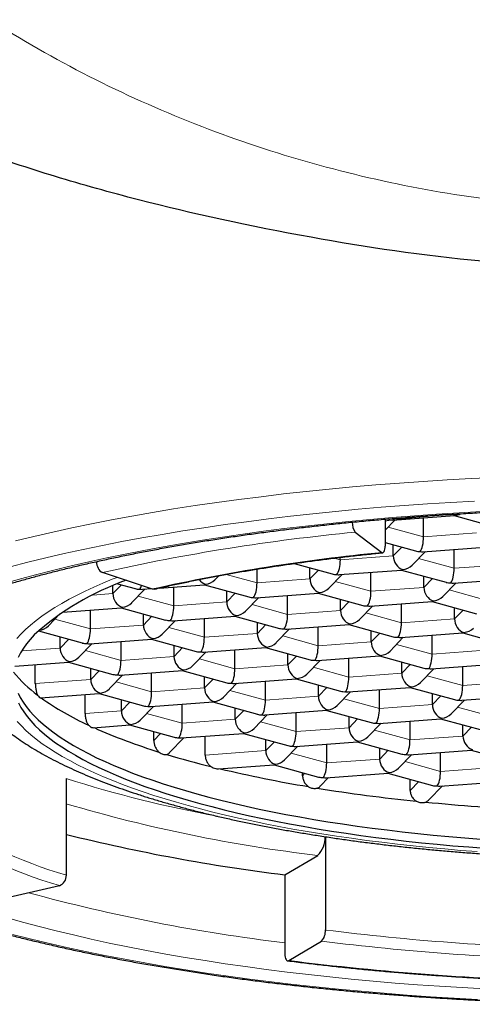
# Model space of a CAD drawing. Header units: millimetres. Extents: x 8 to 961, y 12 to 932.
# Tile 37 of 177: x 416.78 to 421.74, y 835.5 to 846.26. Entities that reach past the tile are written whole.
import ezdxf

# ---------------------------------------------------------------- set-up
doc = ezdxf.new("R2010")
doc.units = ezdxf.units.MM

msp = doc.modelspace()

# ---------------------------------------------------------------- linework, layer by layer
at = {"color": 7, "linetype": 'Continuous', "lineweight": 30}
for p, q in [((420.864, 840.788), (421.541, 840.838)), ((421.539, 840.838), (422.026, 840.704)), ((420.783, 840.799), (420.783, 840.506)), ((420.783, 840.68), (420.889, 840.79)), ((421.204, 840.606), (421.204, 840.813)), ((420.457, 840.656), (420.748, 840.436)), ((420.783, 840.544), (421.115, 840.452)), ((420.873, 840.397), (420.873, 840.519)), ((421.079, 840.296), (421.224, 840.446)), ((421.196, 840.444), (421.876, 840.495)), ((421.539, 840.262), (421.539, 840.47)), ((417.627, 840.336), (417.627, 840.333)), ((419.787, 840.315), (420.203, 840.201)), ((420.293, 840.354), (420.293, 840.381)), ((418.238, 840.036), (417.691, 840.215)), ((419.382, 840.103), (419.382, 840.253)), ((419.961, 840.146), (419.961, 840.267)), ((420.167, 840.045), (420.312, 840.195)), ((420.285, 840.193), (420.964, 840.243)), ((420.628, 840.011), (420.628, 840.218)), ((420.963, 840.243), (421.45, 840.109)), ((417.856, 840.093), (418.046, 840.041)), ((418.312, 840.046), (418.807, 840.083)), ((418.805, 840.083), (419.292, 839.949)), ((418.921, 840.137), (418.964, 840.181)), ((421.208, 840.054), (421.208, 840.175)), ((421.413, 839.953), (421.559, 840.103)), ((421.531, 840.101), (422.211, 840.151)), ((417.804, 839.986), (417.804, 840.07)), ((418.009, 839.885), (418.155, 840.035)), ((418.127, 840.033), (418.226, 840.04)), ((418.47, 839.851), (418.47, 840.058)), ((419.05, 839.894), (419.05, 840.016)), ((419.373, 839.941), (420.053, 839.991)), ((420.051, 839.991), (420.538, 839.857)), ((419.256, 839.793), (419.401, 839.943)), ((419.716, 839.759), (419.716, 839.966)), ((420.296, 839.802), (420.296, 839.924)), ((420.62, 839.849), (421.299, 839.9)), ((420.963, 839.667), (420.963, 839.875)), ((421.297, 839.899), (421.785, 839.765)), ((417.098, 839.633), (417.223, 839.763)), ((417.256, 839.784), (417.895, 839.831)), ((417.559, 839.599), (417.559, 839.807)), ((417.893, 839.831), (418.38, 839.697)), ((418.138, 839.642), (418.138, 839.764)), ((420.502, 839.701), (420.647, 839.851)), ((421.542, 839.71), (421.542, 839.832)), ((418.344, 839.542), (418.489, 839.691)), ((418.462, 839.689), (419.141, 839.74)), ((418.805, 839.508), (418.805, 839.715)), ((419.14, 839.74), (419.627, 839.606)), ((419.385, 839.551), (419.385, 839.672)), ((419.708, 839.598), (420.388, 839.648)), ((420.386, 839.648), (420.873, 839.514)), ((416.989, 839.578), (417.469, 839.446)), ((419.59, 839.45), (419.736, 839.6)), ((420.051, 839.416), (420.051, 839.623)), ((420.631, 839.459), (420.631, 839.58)), ((420.954, 839.506), (421.634, 839.556)), ((421.632, 839.556), (422.119, 839.422)), ((417.227, 839.391), (417.227, 839.512)), ((417.433, 839.29), (417.578, 839.44)), ((417.55, 839.438), (418.23, 839.488)), ((417.893, 839.256), (417.893, 839.463)), ((418.228, 839.488), (418.715, 839.354)), ((420.837, 839.358), (420.982, 839.508)), ((421.297, 839.324), (421.297, 839.531)), ((418.473, 839.299), (418.473, 839.421)), ((418.679, 839.198), (418.824, 839.348)), ((418.797, 839.346), (419.476, 839.396)), ((419.14, 839.164), (419.14, 839.371)), ((419.475, 839.396), (419.962, 839.262)), ((419.72, 839.207), (419.72, 839.329)), ((416.732, 839.193), (417.318, 839.236)), ((417.317, 839.236), (417.804, 839.102)), ((419.925, 839.106), (420.071, 839.256)), ((420.043, 839.254), (420.723, 839.305)), ((420.386, 839.072), (420.386, 839.28)), ((420.721, 839.304), (421.208, 839.17)), ((420.966, 839.115), (420.966, 839.237)), ((416.955, 839.002), (416.955, 839.21)), ((417.562, 839.047), (417.562, 839.169)), ((417.885, 839.094), (418.565, 839.145)), ((418.228, 838.913), (418.228, 839.12)), ((418.563, 839.145), (419.05, 839.011)), ((421.172, 839.015), (421.317, 839.164)), ((421.289, 839.162), (421.969, 839.213)), ((421.632, 838.981), (421.632, 839.188)), ((417.768, 838.947), (417.913, 839.096)), ((418.808, 838.956), (418.808, 839.077)), ((419.014, 838.855), (419.159, 839.005)), ((419.131, 839.003), (419.811, 839.053)), ((419.474, 838.821), (419.474, 839.028)), ((419.809, 839.053), (420.296, 838.919)), ((417.013, 838.846), (417.653, 838.893)), ((417.652, 838.893), (418.139, 838.759)), ((420.054, 838.864), (420.054, 838.985)), ((420.26, 838.763), (420.405, 838.913)), ((420.378, 838.911), (421.057, 838.961)), ((420.721, 838.729), (420.721, 838.936)), ((421.056, 838.961), (421.543, 838.827)), ((421.301, 838.772), (421.301, 838.894)), ((417.5, 838.675), (417.5, 838.882)), ((417.897, 838.704), (417.897, 838.826)), ((418.22, 838.751), (418.9, 838.801)), ((418.898, 838.801), (419.385, 838.667)), ((421.506, 838.671), (421.652, 838.821)), ((421.624, 838.819), (422.304, 838.869)), ((418.102, 838.603), (418.248, 838.753)), ((418.563, 838.569), (418.563, 838.776)), ((419.143, 838.612), (419.143, 838.734)), ((419.466, 838.659), (420.146, 838.71)), ((419.809, 838.477), (419.809, 838.685)), ((420.144, 838.709), (420.631, 838.575)), ((419.349, 838.511), (419.494, 838.661)), ((420.389, 838.52), (420.389, 838.642)), ((420.595, 838.42), (420.74, 838.569)), ((420.713, 838.567), (421.392, 838.618)), ((421.056, 838.386), (421.056, 838.593)), ((421.39, 838.618), (421.877, 838.484)), ((417.587, 838.52), (417.988, 838.55)), ((417.986, 838.55), (418.473, 838.416)), ((418.251, 838.381), (418.251, 838.477)), ((421.635, 838.429), (421.635, 838.55)), ((418.425, 838.247), (418.582, 838.41)), ((418.555, 838.408), (419.234, 838.458)), ((418.814, 838.22), (418.814, 838.427)), ((419.233, 838.458), (419.72, 838.324)), ((419.478, 838.269), (419.478, 838.39)), ((419.801, 838.316), (420.481, 838.366)), ((420.479, 838.366), (420.966, 838.232)), ((419.683, 838.168), (419.829, 838.318)), ((420.144, 838.134), (420.144, 838.341)), ((420.724, 838.177), (420.724, 838.299)), ((421.047, 838.224), (421.727, 838.274)), ((421.39, 838.042), (421.39, 838.249)), ((421.725, 838.274), (422.212, 838.14)), ((420.93, 838.076), (421.075, 838.226)), ((418.958, 838.069), (419.569, 838.115)), ((419.568, 838.114), (420.055, 837.98)), ((417.294, 837.965), (417.294, 836.907)), ((419.88, 837.995), (419.88, 838.028)), ((420.074, 837.882), (420.164, 837.974)), ((420.136, 837.972), (420.816, 838.023)), ((420.814, 838.023), (421.301, 837.889)), ((421.058, 837.832), (421.058, 837.956)), ((421.382, 837.881), (422.062, 837.931)), ((421.263, 837.731), (421.41, 837.883)), ((420.129, 837.328), (420.129, 836.308)), ((419.686, 836.911), (420.045, 837.124)), ((419.686, 836.911), (419.686, 836.046)), ((417.218, 836.793), (416.567, 836.643)), ((419.728, 835.975), (420.087, 836.187))]:
    msp.add_line(p, q, dxfattribs=at)
at = {"color": 8, "linetype": 'Continuous', "lineweight": 0}
for p, q in [((420.815, 840.713), (421.204, 840.606)), ((421.204, 840.606), (421.784, 840.649)), ((420.873, 840.397), (420.966, 840.493)), ((420.224, 840.373), (420.293, 840.354)), ((420.293, 840.354), (420.873, 840.397)), ((421.15, 840.37), (421.539, 840.262)), ((421.539, 840.262), (422.119, 840.305)), ((419.044, 840.195), (419.382, 840.103)), ((419.961, 840.146), (420.054, 840.242)), ((417.804, 839.986), (417.897, 840.082)), ((419.382, 840.103), (419.961, 840.146)), ((420.238, 840.118), (420.628, 840.011)), ((421.208, 840.054), (421.301, 840.15)), ((417.584, 839.969), (417.804, 839.986)), ((419.05, 839.894), (419.143, 839.99)), ((420.628, 840.011), (421.208, 840.054)), ((421.484, 840.026), (421.874, 839.919)), ((418.08, 839.958), (418.47, 839.851)), ((418.47, 839.851), (419.05, 839.894)), ((419.327, 839.866), (419.716, 839.759)), ((420.296, 839.802), (420.389, 839.898)), ((419.716, 839.759), (420.296, 839.802)), ((420.573, 839.775), (420.963, 839.667)), ((421.542, 839.71), (421.636, 839.806)), ((417.169, 839.707), (417.559, 839.599)), ((418.138, 839.642), (418.231, 839.738)), ((419.385, 839.551), (419.478, 839.647)), ((420.963, 839.667), (421.542, 839.71)), ((417.559, 839.599), (418.138, 839.642)), ((418.415, 839.615), (418.805, 839.508)), ((418.805, 839.508), (419.385, 839.551)), ((420.631, 839.459), (420.724, 839.555)), ((417.227, 839.391), (417.32, 839.487)), ((419.662, 839.523), (420.051, 839.416)), ((420.051, 839.416), (420.631, 839.459)), ((420.908, 839.431), (421.297, 839.324)), ((416.806, 839.36), (417.227, 839.391)), ((417.504, 839.363), (417.893, 839.256)), ((418.473, 839.299), (418.566, 839.395)), ((421.297, 839.324), (421.877, 839.367)), ((417.893, 839.256), (418.473, 839.299)), ((418.75, 839.271), (419.14, 839.164)), ((419.72, 839.207), (419.813, 839.303)), ((417.562, 839.047), (417.655, 839.143)), ((419.14, 839.164), (419.72, 839.207)), ((419.996, 839.18), (420.386, 839.072)), ((420.386, 839.072), (420.966, 839.115)), ((420.966, 839.115), (421.059, 839.211)), ((416.955, 839.002), (417.562, 839.047)), ((417.839, 839.02), (418.228, 838.913)), ((418.808, 838.956), (418.901, 839.052)), ((421.243, 839.088), (421.632, 838.981)), ((421.632, 838.981), (422.212, 839.024)), ((418.228, 838.913), (418.808, 838.956)), ((419.085, 838.928), (419.474, 838.821)), ((420.054, 838.864), (420.147, 838.96)), ((417.897, 838.704), (417.99, 838.8)), ((419.474, 838.821), (420.054, 838.864)), ((420.331, 838.836), (420.721, 838.729)), ((421.301, 838.772), (421.394, 838.868)), ((417.5, 838.675), (417.897, 838.704)), ((418.173, 838.676), (418.563, 838.569)), ((419.143, 838.612), (419.236, 838.708)), ((420.721, 838.729), (421.301, 838.772)), ((421.577, 838.745), (421.967, 838.637)), ((418.563, 838.569), (419.143, 838.612)), ((419.42, 838.585), (419.809, 838.477)), ((420.389, 838.52), (420.482, 838.616)), ((419.809, 838.477), (420.389, 838.52)), ((420.666, 838.493), (421.056, 838.386)), ((421.635, 838.429), (421.729, 838.525)), ((418.251, 838.381), (418.324, 838.457)), ((419.478, 838.269), (419.571, 838.365)), ((421.056, 838.386), (421.635, 838.429)), ((418.814, 838.22), (419.478, 838.269)), ((420.724, 838.177), (420.817, 838.273)), ((419.755, 838.241), (420.144, 838.134)), ((420.144, 838.134), (420.724, 838.177)), ((421.001, 838.15), (421.39, 838.042)), ((421.39, 838.042), (421.97, 838.085)), ((419.88, 837.995), (419.906, 838.021)), ((421.058, 837.832), (421.152, 837.93))]:
    msp.add_line(p, q, dxfattribs=at)
at = {"color": 8, "linetype": 'Continuous', "lineweight": 0, "flags": 128}
for points in [[(421.989, 841.256), (421.724, 841.243), (421.461, 841.229), (421.2, 841.212), (420.94, 841.194), (420.682, 841.174), (420.425, 841.152), (420.171, 841.128), (419.92, 841.102), (419.671, 841.075), (419.425, 841.045), (419.181, 841.014), (418.941, 840.981), (418.703, 840.947), (418.469, 840.911), (418.239, 840.873), (418.012, 840.833), (417.79, 840.792), (417.571, 840.749), (417.356, 840.705), (417.146, 840.659), (416.94, 840.611), (416.738, 840.563)], [(421.761, 840.997), (421.503, 840.983), (421.247, 840.966), (420.992, 840.949), (420.739, 840.929), (420.488, 840.907), (420.239, 840.884), (419.992, 840.858), (419.748, 840.831), (419.506, 840.803), (419.267, 840.772), (419.032, 840.74), (418.799, 840.706), (418.57, 840.671), (418.344, 840.633), (418.122, 840.595), (417.903, 840.554), (417.689, 840.512), (417.478, 840.469), (417.272, 840.424), (417.07, 840.377), (416.872, 840.329), (416.679, 840.28)], [(421.839, 840.882), (421.592, 840.868), (421.347, 840.853), (421.103, 840.835), (420.86, 840.816), (420.62, 840.796), (420.381, 840.773), (420.145, 840.749), (419.911, 840.723), (419.68, 840.696), (419.451, 840.667), (419.225, 840.636), (419.003, 840.603), (418.783, 840.569), (418.567, 840.534), (418.354, 840.496), (418.144, 840.458), (417.939, 840.418), (417.737, 840.376), (417.54, 840.333), (417.346, 840.288), (417.157, 840.242), (416.972, 840.195), (416.792, 840.147), (416.617, 840.097)], [(417.85, 840.163), (417.797, 840.142), (417.695, 840.1), (417.596, 840.057), (417.502, 840.013), (417.412, 839.969), (417.326, 839.924), (417.245, 839.878), (417.168, 839.832), (417.095, 839.785), (417.027, 839.738), (416.963, 839.69), (416.904, 839.642), (416.849, 839.594), (416.799, 839.545), (416.754, 839.495)], [(416.756, 838.588), (416.802, 838.539), (416.852, 838.49), (416.907, 838.441), (416.966, 838.393), (417.03, 838.345), (417.099, 838.298), (417.172, 838.251), (417.249, 838.205), (417.331, 838.16), (417.417, 838.115), (417.507, 838.07), (417.602, 838.026), (417.7, 837.983), (417.803, 837.941), (417.91, 837.9), (418.02, 837.859), (418.135, 837.819), (418.253, 837.78), (418.375, 837.742), (418.5, 837.704), (418.629, 837.668), (418.761, 837.632), (418.897, 837.598), (419.036, 837.564), (419.178, 837.532), (419.323, 837.5), (419.471, 837.47), (419.621, 837.441), (419.775, 837.412), (419.931, 837.385), (420.09, 837.359), (420.251, 837.335), (420.414, 837.311), (420.58, 837.288), (420.748, 837.267), (420.917, 837.247), (421.089, 837.228), (421.262, 837.211), (421.437, 837.194), (421.613, 837.179), (421.791, 837.166)], [(416.64, 836.444), (416.816, 836.395), (416.997, 836.346), (417.183, 836.299), (417.372, 836.254), (417.566, 836.209), (417.764, 836.166), (417.967, 836.125), (418.173, 836.085), (418.382, 836.046), (418.596, 836.009), (418.813, 835.974), (419.033, 835.94), (419.256, 835.908), (419.482, 835.877), (419.711, 835.848), (419.943, 835.821), (420.177, 835.796), (420.413, 835.772), (420.652, 835.749), (420.893, 835.729), (421.136, 835.71), (421.38, 835.693), (421.626, 835.678), (421.873, 835.665)], [(416.705, 836.261), (416.899, 836.212), (417.097, 836.164), (417.299, 836.118), (417.506, 836.073), (417.717, 836.03), (417.933, 835.988), (418.152, 835.948), (418.374, 835.91), (418.601, 835.873), (418.83, 835.837), (419.064, 835.804), (419.3, 835.772), (419.539, 835.741), (419.781, 835.713), (420.025, 835.686), (420.272, 835.661), (420.522, 835.638), (420.773, 835.617), (421.026, 835.597), (421.281, 835.579), (421.538, 835.563), (421.796, 835.549)]]:
    msp.add_lwpolyline(points, dxfattribs=at)
at = {"color": 7, "linetype": 'Continuous', "lineweight": 30, "flags": 128}
for points in [[(420.748, 840.436), (420.755, 840.433), (420.761, 840.434), (420.767, 840.438), (420.773, 840.446), (420.777, 840.457), (420.78, 840.472), (420.782, 840.488), (420.783, 840.506)], [(418.261, 840.035), (418.251, 840.034), (418.238, 840.036)], [(416.944, 839.534), (416.899, 839.485), (416.86, 839.437), (416.824, 839.388), (416.794, 839.338), (416.768, 839.289)], [(416.766, 838.899), (416.791, 838.849), (416.821, 838.8), (416.856, 838.751), (416.895, 838.702), (416.939, 838.654), (416.987, 838.605), (417.041, 838.558), (417.098, 838.51), (417.161, 838.463), (417.227, 838.417), (417.298, 838.371), (417.374, 838.325), (417.454, 838.28), (417.538, 838.236), (417.626, 838.192), (417.718, 838.149), (417.815, 838.107), (417.915, 838.065), (418.02, 838.024), (418.128, 837.984), (418.24, 837.945), (418.355, 837.907), (418.475, 837.869), (418.598, 837.832), (418.724, 837.796), (418.854, 837.761), (418.987, 837.727), (419.123, 837.694), (419.263, 837.662), (419.405, 837.631), (419.55, 837.601), (419.698, 837.572), (419.849, 837.545), (420.002, 837.518), (420.158, 837.492), (420.316, 837.468), (420.477, 837.445), (420.64, 837.423), (420.804, 837.402), (420.971, 837.382), (421.14, 837.363), (421.31, 837.346), (421.482, 837.33), (421.655, 837.315), (421.829, 837.302)], [(416.771, 838.79), (416.798, 838.741), (416.829, 838.692), (416.865, 838.643), (416.905, 838.594), (416.951, 838.545), (417, 838.497), (417.055, 838.45), (417.114, 838.402), (417.177, 838.355), (417.245, 838.309), (417.317, 838.263), (417.393, 838.218), (417.474, 838.173), (417.559, 838.129), (417.649, 838.085), (417.742, 838.043), (417.839, 838), (417.941, 837.959), (418.046, 837.918), (418.155, 837.878), (418.268, 837.839), (418.385, 837.801), (418.505, 837.763), (418.629, 837.727), (418.756, 837.691), (418.887, 837.657), (419.021, 837.623), (419.158, 837.59), (419.298, 837.558), (419.441, 837.528), (419.587, 837.498), (419.736, 837.469), (419.887, 837.442), (420.041, 837.415), (420.198, 837.39), (420.356, 837.366), (420.517, 837.343), (420.681, 837.321), (420.846, 837.3), (421.013, 837.281), (421.182, 837.263), (421.353, 837.246), (421.525, 837.23), (421.698, 837.216), (421.873, 837.202)], [(419.686, 836.046), (419.687, 836.028), (419.689, 836.011), (419.693, 835.997), (419.699, 835.985), (419.705, 835.977), (419.712, 835.973), (419.72, 835.972), (419.728, 835.975)]]:
    msp.add_lwpolyline(points, dxfattribs=at)
at = {"color": 7, "linetype": 'Continuous', "lineweight": 30}
for centre, radius, start, end in [((423.302, 820.393), 20.54, 95.1526, 97.0444), ((420.599, 840.76), 0.176, 178.0001, 216.2882), ((417.75, 840.324), 0.124, 176.0622, 241.4539), ((418.927, 837.337), 2.96, 109.2877, 132.0767), ((417.839, 840.031), 1.44, 218.8372, 233.3597), ((418.849, 841.434), 3.17, 234.7298, 245.5557), ((420.216, 844.43), 6.464, 246.1018, 252.8337), ((421.315, 847.901), 10.105, 253.1921, 256.0341), ((422.273, 851.908), 14.224, 256.6028, 260.5754), ((423.093, 856.853), 19.238, 260.8665, 264.1279), ((423.5, 860.798), 23.203, 264.3742, 267.2034), ((422.138, 856.851), 20.09, 256.049, 262.9905), ((419.845, 837.324), 0.283, 314.9553, 1.0277), ((417.179, 836.902), 0.116, 289.7245, 2.4442), ((419.973, 836.295), 0.157, 316.6468, 4.9397)]:
    msp.add_arc(centre, radius, start, end, dxfattribs=at)
at = {"color": 8, "linetype": 'Continuous', "lineweight": 0}
for centre, radius, start, end in [((422.551, 818.625), 22.131, 95.4297, 102.6858), ((421.633, 822.998), 17.791, 101.3022, 103.0139), ((422.668, 820.321), 20.207, 95.4515, 102.664), ((421.35, 850.685), 13.351, 252.3153, 259.6383), ((421.981, 853.545), 16.535, 253.5346, 263.2758), ((418.721, 841.747), 5.046, 235.4587, 253.5779), ((418.662, 841.692), 5.107, 235.4587, 253.5779), ((422.014, 855.552), 19.523, 254.7552, 263.1515), ((423.491, 863.069), 26.971, 262.8392, 268.7383), ((423.49, 863.272), 27.298, 262.8392, 268.7383), ((423.484, 865.907), 30.167, 262.8481, 268.7294)]:
    msp.add_arc(centre, radius, start, end, dxfattribs=at)
at = {"color": 7, "linetype": 'Continuous', "lineweight": 30}
for centre, major_axis, ratio, start_param, end_param in [((421.552, 840.964), (-0.055, 0.117), 0.740619, 2.369256, 2.578303), ((421.552, 840.964), (0.012, 0.126), 0.278796, 3.189774, 3.478403), ((421.552, 840.964), (0.136, 0.037), 0.844948, 4.48591, 4.883687), ((421.167, 840.567), (0.012, 0.126), 0.278796, 3.478403, 5.0492), ((421.167, 840.567), (0.136, 0.037), 0.844948, 4.100918, 4.48591), ((421.167, 840.567), (-0.055, 0.117), 0.740619, 2.578303, 2.866933), ((420.256, 840.316), (0.012, 0.126), 0.278796, 3.478403, 5.0492), ((420.975, 840.369), (-0.055, 0.117), 0.740619, 1.007507, 2.578303), ((420.975, 840.369), (0.136, 0.037), 0.844948, 4.48591, 5.32386), ((420.256, 840.316), (0.136, 0.037), 0.844948, 4.100918, 4.48591), ((420.256, 840.316), (-0.055, 0.117), 0.740619, 2.578303, 2.866933), ((420.975, 840.369), (0.012, 0.126), 0.278796, 3.189774, 3.478403), ((421.502, 840.224), (0.012, 0.126), 0.278796, 3.478403, 5.0492), ((418.817, 840.209), (-0.055, 0.117), 0.740619, 1.840566, 2.578303), ((418.817, 840.209), (0.012, 0.126), 0.278796, 3.189774, 3.478403), ((418.817, 840.209), (0.136, 0.037), 0.844948, 4.48591, 5.32386), ((419.344, 840.064), (0.012, 0.126), 0.278796, 3.478403, 5.0492), ((420.064, 840.117), (-0.055, 0.117), 0.740619, 1.007507, 2.578303), ((421.502, 840.224), (0.136, 0.037), 0.844948, 4.100918, 4.48591), ((421.502, 840.224), (-0.055, 0.117), 0.740619, 2.578303, 2.866933), ((417.906, 839.958), (-0.055, 0.117), 0.740619, 1.007507, 2.578303), ((418.098, 840.156), (0.136, 0.037), 0.844948, 4.100918, 4.48591), ((418.098, 840.156), (0.012, 0.126), 0.278796, 3.478403, 4.046912), ((418.098, 840.156), (-0.055, 0.117), 0.740619, 2.578303, 2.866933), ((420.064, 840.117), (0.012, 0.126), 0.278796, 3.189774, 3.478403), ((420.064, 840.117), (0.136, 0.037), 0.844948, 4.48591, 5.32386), ((420.591, 839.972), (0.012, 0.126), 0.278796, 3.478403, 5.0492), ((421.31, 840.026), (-0.055, 0.117), 0.740619, 1.007507, 2.578303), ((417.906, 839.958), (0.136, 0.037), 0.844948, 4.48591, 5.32386), ((419.152, 839.866), (-0.055, 0.117), 0.740619, 1.007507, 2.578303), ((419.344, 840.064), (0.136, 0.037), 0.844948, 4.100918, 4.48591), ((419.344, 840.064), (-0.055, 0.117), 0.740619, 2.578303, 2.866933), ((421.31, 840.026), (0.012, 0.126), 0.278796, 3.189774, 3.478403), ((421.31, 840.026), (0.136, 0.037), 0.844948, 4.48591, 5.32386), ((417.906, 839.958), (0.012, 0.126), 0.278796, 3.189774, 3.478403), ((418.433, 839.813), (0.012, 0.126), 0.278796, 3.478403, 5.0492), ((419.152, 839.866), (0.136, 0.037), 0.844948, 4.48591, 5.32386), ((419.679, 839.721), (0.012, 0.126), 0.278796, 3.478403, 5.0492), ((420.398, 839.774), (-0.055, 0.117), 0.740619, 1.007507, 2.578303), ((420.591, 839.972), (0.136, 0.037), 0.844948, 4.100918, 4.48591), ((420.591, 839.972), (-0.055, 0.117), 0.740619, 2.578303, 2.866933), ((418.433, 839.813), (0.136, 0.037), 0.844948, 4.100918, 4.48591), ((418.433, 839.813), (-0.055, 0.117), 0.740619, 2.578303, 2.866933), ((419.152, 839.866), (0.012, 0.126), 0.278796, 3.189774, 3.478403), ((420.398, 839.774), (0.012, 0.126), 0.278796, 3.189774, 3.478403), ((420.398, 839.774), (0.136, 0.037), 0.844948, 4.48591, 5.32386), ((420.925, 839.629), (0.012, 0.126), 0.278796, 3.478403, 5.0492), ((421.645, 839.682), (-0.055, 0.117), 0.740619, 1.007507, 2.578303), ((416.994, 839.706), (0.136, 0.037), 0.844948, 4.508843, 5.32386), ((417.521, 839.561), (0.012, 0.126), 0.278796, 3.478403, 5.0492), ((418.241, 839.614), (-0.055, 0.117), 0.740619, 1.007507, 2.578303), ((418.241, 839.614), (0.136, 0.037), 0.844948, 4.48591, 5.32386), ((419.487, 839.522), (-0.055, 0.117), 0.740619, 1.007507, 2.578303), ((419.679, 839.721), (0.136, 0.037), 0.844948, 4.100918, 4.48591), ((419.679, 839.721), (-0.055, 0.117), 0.740619, 2.578303, 2.866933), ((421.645, 839.682), (0.012, 0.126), 0.278796, 3.189774, 3.478403), ((421.645, 839.682), (0.136, 0.037), 0.844948, 4.48591, 5.32386), ((417.521, 839.561), (0.136, 0.037), 0.844948, 4.100918, 4.48591), ((417.521, 839.561), (-0.055, 0.117), 0.740619, 2.578303, 2.866933), ((418.241, 839.614), (0.012, 0.126), 0.278796, 3.189774, 3.478403), ((418.768, 839.469), (0.012, 0.126), 0.278796, 3.478403, 5.0492), ((419.487, 839.522), (0.136, 0.037), 0.844948, 4.48591, 5.32386), ((420.733, 839.431), (-0.055, 0.117), 0.740619, 1.007507, 2.578303), ((420.925, 839.629), (0.136, 0.037), 0.844948, 4.100918, 4.48591), ((420.925, 839.629), (-0.055, 0.117), 0.740619, 2.578303, 2.866933), ((417.329, 839.363), (-0.055, 0.117), 0.740619, 1.007507, 2.578303), ((418.768, 839.469), (0.136, 0.037), 0.844948, 4.100918, 4.48591), ((418.768, 839.469), (-0.055, 0.117), 0.740619, 2.578303, 2.866933), ((419.487, 839.522), (0.012, 0.126), 0.278796, 3.189774, 3.478403), ((420.014, 839.377), (0.012, 0.126), 0.278796, 3.478403, 5.0492), ((420.733, 839.431), (0.136, 0.037), 0.844948, 4.48591, 5.32386), ((421.26, 839.286), (0.012, 0.126), 0.278796, 3.478403, 5.0492), ((417.329, 839.363), (0.012, 0.126), 0.278796, 3.189774, 3.478403), ((417.329, 839.363), (0.136, 0.037), 0.844948, 4.48591, 5.32386), ((417.856, 839.218), (0.012, 0.126), 0.278796, 3.478403, 5.0492), ((418.575, 839.271), (-0.055, 0.117), 0.740619, 1.007507, 2.578303), ((420.014, 839.377), (0.136, 0.037), 0.844948, 4.100918, 4.48591), ((420.014, 839.377), (-0.055, 0.117), 0.740619, 2.578303, 2.866933), ((420.733, 839.431), (0.012, 0.126), 0.278796, 3.189774, 3.478403), ((418.575, 839.271), (0.012, 0.126), 0.278796, 3.189774, 3.478403), ((418.575, 839.271), (0.136, 0.037), 0.844948, 4.48591, 5.32386), ((419.102, 839.126), (0.012, 0.126), 0.278796, 3.478403, 5.0492), ((419.822, 839.179), (-0.055, 0.117), 0.740619, 1.007507, 2.578303), ((421.068, 839.087), (-0.055, 0.117), 0.740619, 1.007507, 2.578303), ((421.26, 839.286), (0.136, 0.037), 0.844948, 4.100918, 4.48591), ((421.26, 839.286), (-0.055, 0.117), 0.740619, 2.578303, 2.866933), ((417.664, 839.019), (-0.055, 0.117), 0.740619, 1.007507, 2.578303), ((417.856, 839.218), (0.136, 0.037), 0.844948, 4.100918, 4.48591), ((417.856, 839.218), (-0.055, 0.117), 0.740619, 2.578303, 2.866933), ((419.102, 839.126), (0.136, 0.037), 0.844948, 4.100918, 4.48591), ((419.102, 839.126), (-0.055, 0.117), 0.740619, 2.578303, 2.866933), ((419.822, 839.179), (0.012, 0.126), 0.278796, 3.189774, 3.478403), ((419.822, 839.179), (0.136, 0.037), 0.844948, 4.48591, 5.32386), ((420.349, 839.034), (0.012, 0.126), 0.278796, 3.478403, 5.0492), ((421.068, 839.087), (0.136, 0.037), 0.844948, 4.48591, 5.32386), ((417.664, 839.019), (0.012, 0.126), 0.278796, 3.189774, 3.478403), ((417.664, 839.019), (0.136, 0.037), 0.844948, 4.48591, 5.32386), ((418.191, 838.874), (0.012, 0.126), 0.278796, 3.478403, 5.0492), ((418.91, 838.927), (-0.055, 0.117), 0.740619, 1.007507, 2.578303), ((420.349, 839.034), (0.136, 0.037), 0.844948, 4.100918, 4.48591), ((420.349, 839.034), (-0.055, 0.117), 0.740619, 2.578303, 2.866933), ((421.068, 839.087), (0.012, 0.126), 0.278796, 3.189774, 3.478403), ((421.595, 838.942), (0.012, 0.126), 0.278796, 3.478403, 5.0492), ((418.91, 838.927), (0.012, 0.126), 0.278796, 3.189774, 3.478403), ((418.91, 838.927), (0.136, 0.037), 0.844948, 4.48591, 5.32386), ((419.437, 838.782), (0.012, 0.126), 0.278796, 3.478403, 5.0492), ((420.156, 838.836), (-0.055, 0.117), 0.740619, 1.007507, 2.578303), ((421.595, 838.942), (0.136, 0.037), 0.844948, 4.100918, 4.48591), ((421.595, 838.942), (-0.055, 0.117), 0.740619, 2.578303, 2.866933), ((417.999, 838.676), (-0.055, 0.117), 0.740619, 1.007507, 2.578303), ((418.191, 838.874), (0.136, 0.037), 0.844948, 4.100918, 4.48591), ((418.191, 838.874), (-0.055, 0.117), 0.740619, 2.578303, 2.866933), ((420.156, 838.836), (0.012, 0.126), 0.278796, 3.189774, 3.478403), ((420.156, 838.836), (0.136, 0.037), 0.844948, 4.48591, 5.32386), ((420.684, 838.691), (0.012, 0.126), 0.278796, 3.478403, 5.0492), ((421.403, 838.744), (-0.055, 0.117), 0.740619, 1.007507, 2.578303), ((417.999, 838.676), (0.136, 0.037), 0.844948, 4.48591, 5.32386), ((418.526, 838.531), (0.012, 0.126), 0.278796, 3.478403, 5.0492), ((419.245, 838.584), (-0.055, 0.117), 0.740619, 1.007507, 2.578303), ((419.437, 838.782), (0.136, 0.037), 0.844948, 4.100918, 4.48591), ((419.437, 838.782), (-0.055, 0.117), 0.740619, 2.578303, 2.866933), ((420.684, 838.691), (0.136, 0.037), 0.844948, 4.100918, 4.48591), ((420.684, 838.691), (-0.055, 0.117), 0.740619, 2.578303, 2.866933), ((421.403, 838.744), (0.012, 0.126), 0.278796, 3.189774, 3.478403), ((421.403, 838.744), (0.136, 0.037), 0.844948, 4.48591, 5.32386), ((417.999, 838.676), (0.012, 0.126), 0.278796, 3.189774, 3.478403), ((419.245, 838.584), (0.012, 0.126), 0.278796, 3.189774, 3.478403), ((419.245, 838.584), (0.136, 0.037), 0.844948, 4.48591, 5.32386), ((419.772, 838.439), (0.012, 0.126), 0.278796, 3.478403, 5.0492), ((420.491, 838.492), (-0.055, 0.117), 0.740619, 1.007507, 2.578303), ((418.526, 838.531), (0.136, 0.037), 0.844948, 4.100918, 4.48591), ((418.526, 838.531), (-0.055, 0.117), 0.740619, 2.578303, 2.866933), ((420.491, 838.492), (0.012, 0.126), 0.278796, 3.189774, 3.478403), ((420.491, 838.492), (0.136, 0.037), 0.844948, 4.48591, 5.32386), ((421.018, 838.347), (0.012, 0.126), 0.278796, 3.478403, 5.0492), ((421.738, 838.401), (-0.055, 0.117), 0.740619, 1.007507, 2.578303), ((419.58, 838.241), (-0.055, 0.117), 0.740619, 1.007507, 2.578303), ((419.772, 838.439), (0.136, 0.037), 0.844948, 4.100918, 4.48591), ((419.772, 838.439), (-0.055, 0.117), 0.740619, 2.578303, 2.866933), ((421.738, 838.401), (0.012, 0.126), 0.278796, 3.189774, 3.478403), ((419.58, 838.241), (0.136, 0.037), 0.844948, 4.48591, 5.32386), ((420.826, 838.149), (-0.055, 0.117), 0.740619, 1.007507, 2.578303), ((421.018, 838.347), (0.136, 0.037), 0.844948, 4.100918, 4.48591), ((421.018, 838.347), (-0.055, 0.117), 0.740619, 2.578303, 2.866933), ((419.58, 838.241), (0.012, 0.126), 0.278796, 3.189774, 3.478403), ((420.107, 838.096), (0.012, 0.126), 0.278796, 3.478403, 5.0492), ((420.826, 838.149), (0.136, 0.037), 0.844948, 4.48591, 5.32386), ((421.353, 838.004), (0.012, 0.126), 0.278796, 3.478403, 5.0492), ((420.107, 838.096), (0.136, 0.037), 0.844948, 4.100918, 4.48591), ((420.107, 838.096), (-0.055, 0.117), 0.740619, 2.578303, 2.866933), ((420.826, 838.149), (0.012, 0.126), 0.278796, 3.189774, 3.478403), ((421.353, 838.004), (0.136, 0.037), 0.844948, 4.100918, 4.48591), ((421.353, 838.004), (-0.055, 0.117), 0.740619, 2.578303, 2.866933)]:
    msp.add_ellipse(centre, major_axis=major_axis, ratio=ratio, start_param=start_param, end_param=end_param, dxfattribs=at)
at = {"color": 8, "linetype": 'Continuous', "lineweight": 0}
msp.add_open_spline([(423.61, 844.189), (423.184, 844.201), (422.332, 844.225), (421.067, 844.415), (419.826, 844.714), (418.621, 845.131), (417.463, 845.658), (416.365, 846.296), (415.338, 847.035), (414.39, 847.868), (413.529, 848.784), (412.764, 849.777), (412.107, 850.841), (411.559, 851.961), (411.128, 853.128), (410.816, 854.33), (410.629, 855.555), (410.557, 856.756), (410.614, 857.542), (410.641, 857.916)], degree=3, knots=[0, 0, 0, 0, 0.059226, 0.11826, 0.177359, 0.236584, 0.295665, 0.35484, 0.414044, 0.473141, 0.532305, 0.591384, 0.650446, 0.709744, 0.768833, 0.827879, 0.887158, 0.946207, 1, 1, 1, 1], dxfattribs=at)
at = {"color": 7, "linetype": 'Continuous', "lineweight": 30}
for points, knots in [([(423.61, 843.529), (423.017, 843.549), (421.76, 843.592), (419.868, 843.879), (418.5, 844.177), (417.618, 844.414), (417.167, 844.546), (416.728, 844.685), (416.095, 844.909), (415.403, 845.168), (414.78, 845.411), (414.455, 845.546), (414.302, 845.609), (414.249, 845.63), (414.207, 845.647), (413.902, 845.753), (413.51, 845.785), (413.276, 845.647), (413.351, 845.351), (413.36, 845.314)], [0, 0, 0, 0, 0.103209, 0.218514, 0.347565, 0.382185, 0.417756, 0.454291, 0.491803, 0.585706, 0.658006, 0.708692, 0.717986, 0.725929, 0.732521, 0.737762, 0.869585, 0.983925, 1, 1, 1, 1]), ([(414.236, 838.514), (414.236, 838.523), (414.235, 838.547), (414.24, 838.586), (414.249, 838.632), (414.262, 838.677), (414.278, 838.721), (414.299, 838.766), (414.323, 838.81), (414.351, 838.855), (414.382, 838.899), (414.417, 838.944), (414.457, 838.989), (414.5, 839.035), (414.547, 839.081), (414.598, 839.127), (414.653, 839.173), (414.712, 839.219), (414.775, 839.266), (414.843, 839.313), (414.914, 839.359), (414.989, 839.406), (415.069, 839.453), (415.153, 839.499), (415.24, 839.545), (415.332, 839.591), (415.427, 839.637), (415.526, 839.682), (415.629, 839.727), (415.736, 839.771), (415.847, 839.815), (415.961, 839.859), (416.079, 839.902), (416.201, 839.944), (416.326, 839.986), (416.454, 840.027), (416.586, 840.068), (416.721, 840.107), (416.86, 840.146), (417.001, 840.185), (417.146, 840.222), (417.293, 840.259), (417.444, 840.295), (417.598, 840.33), (417.754, 840.364), (417.913, 840.398), (418.075, 840.43), (418.239, 840.462), (418.406, 840.492), (418.575, 840.522), (418.746, 840.551), (418.92, 840.578), (419.096, 840.605), (419.274, 840.631), (419.454, 840.655), (419.636, 840.679), (419.82, 840.701), (420.006, 840.723), (420.193, 840.743), (420.382, 840.763), (420.572, 840.781), (420.764, 840.798), (420.957, 840.814), (421.151, 840.829), (421.346, 840.843), (421.543, 840.855), (421.74, 840.867), (421.939, 840.877), (422.138, 840.886), (422.337, 840.894), (422.538, 840.901), (422.738, 840.907), (422.94, 840.911), (423.141, 840.914), (423.343, 840.917), (423.545, 840.917), (423.746, 840.917), (423.948, 840.916), (424.147, 840.913), (424.279, 840.911), (424.343, 840.91)], [0, 0, 0, 0, 0.009219, 0.024834, 0.040151, 0.054928, 0.069131, 0.08284, 0.09616, 0.109188, 0.122002, 0.134662, 0.147216, 0.159698, 0.172135, 0.184547, 0.196949, 0.20935, 0.221757, 0.234177, 0.246613, 0.259069, 0.271545, 0.284044, 0.296565, 0.309108, 0.321673, 0.334258, 0.346864, 0.359488, 0.37213, 0.384789, 0.397464, 0.410154, 0.422858, 0.435575, 0.448304, 0.461044, 0.473795, 0.486555, 0.499325, 0.512103, 0.524889, 0.537683, 0.550483, 0.56329, 0.576103, 0.588921, 0.601744, 0.614572, 0.627405, 0.640242, 0.653082, 0.665926, 0.678774, 0.691625, 0.704478, 0.717334, 0.730193, 0.743054, 0.755917, 0.768782, 0.781649, 0.794517, 0.807387, 0.820258, 0.833131, 0.846004, 0.858879, 0.871754, 0.88463, 0.897507, 0.910385, 0.923262, 0.936141, 0.949019, 0.961897, 0.974776, 0.987654, 1, 1, 1, 1]), ([(418.261, 840.035), (418.286, 840.041), (418.359, 840.057), (418.483, 840.085), (418.632, 840.116), (418.784, 840.147), (418.938, 840.176), (419.095, 840.205), (419.254, 840.233), (419.416, 840.259), (419.579, 840.285), (419.745, 840.309), (419.913, 840.333), (420.082, 840.356), (420.254, 840.377), (420.427, 840.398), (420.595, 840.416), (420.706, 840.427), (420.758, 840.433)], [0, 0, 0, 0, 0.0341716, 0.0989853, 0.163812, 0.2286537, 0.2935094, 0.358378, 0.4232585, 0.48815, 0.5530518, 0.6179629, 0.6828828, 0.7478108, 0.8127462, 0.8776885, 0.9426371, 1, 1, 1, 1]), ([(416.094, 839.26), (416.099, 839.241), (416.11, 839.201), (416.132, 839.139), (416.159, 839.076), (416.19, 839.013), (416.225, 838.95), (416.264, 838.888), (416.308, 838.827), (416.357, 838.765), (416.41, 838.705), (416.468, 838.644), (416.532, 838.585), (416.6, 838.526), (416.673, 838.468), (416.75, 838.411), (416.832, 838.355), (416.918, 838.3), (417.008, 838.247), (417.101, 838.195), (417.198, 838.145), (417.298, 838.096), (417.401, 838.049), (417.508, 838.002), (417.617, 837.957), (417.73, 837.913), (417.845, 837.871), (417.963, 837.829), (418.085, 837.789), (418.208, 837.75), (418.335, 837.712), (418.465, 837.675), (418.597, 837.639), (418.732, 837.604), (418.869, 837.57), (419.009, 837.538), (419.151, 837.506), (419.295, 837.476), (419.442, 837.446), (419.592, 837.418), (419.743, 837.391), (419.896, 837.365), (420.052, 837.34), (420.209, 837.316), (420.368, 837.293), (420.529, 837.271), (420.692, 837.251), (420.856, 837.231), (421.022, 837.213), (421.189, 837.196), (421.357, 837.18), (421.527, 837.165), (421.698, 837.152), (421.87, 837.139), (422.043, 837.128), (422.217, 837.118), (422.391, 837.109), (422.567, 837.101), (422.742, 837.095), (422.919, 837.089), (423.095, 837.085), (423.272, 837.082), (423.45, 837.081), (423.627, 837.08), (423.804, 837.081), (423.981, 837.083), (424.158, 837.086), (424.335, 837.09), (424.511, 837.096), (424.687, 837.103), (424.862, 837.11), (425.036, 837.12), (425.21, 837.13), (425.382, 837.141), (425.554, 837.154), (425.725, 837.168), (425.894, 837.183), (426.062, 837.199), (426.229, 837.216), (426.394, 837.235), (426.558, 837.254), (426.72, 837.275), (426.881, 837.297), (427.04, 837.32), (427.196, 837.344), (427.351, 837.369), (427.504, 837.395), (427.655, 837.423), (427.803, 837.451), (427.95, 837.481), (428.094, 837.511), (428.235, 837.543), (428.374, 837.576), (428.511, 837.61), (428.645, 837.645), (428.776, 837.681), (428.904, 837.718), (429.03, 837.756), (429.153, 837.795), (429.274, 837.835), (429.391, 837.876), (429.505, 837.919), (429.617, 837.963), (429.725, 838.008), (429.83, 838.054), (429.933, 838.101), (430.032, 838.15), (430.128, 838.2), (430.221, 838.252), (430.31, 838.305), (430.396, 838.36), (430.478, 838.417), (430.557, 838.475), (430.631, 838.535), (430.699, 838.595), (430.748, 838.641), (430.785, 838.679), (430.822, 838.718), (430.869, 838.772), (430.92, 838.837), (430.966, 838.903), (431.007, 838.969), (431.043, 839.036), (431.074, 839.103), (431.099, 839.17), (431.117, 839.221), (431.124, 839.251), (431.125, 839.258)], [0, 0, 0, 0, 0.005489, 0.011973, 0.018568, 0.0253, 0.032191, 0.039265, 0.046541, 0.054034, 0.061749, 0.069686, 0.077829, 0.086155, 0.09463, 0.103215, 0.111873, 0.120568, 0.129273, 0.137964, 0.14663, 0.155262, 0.163859, 0.172419, 0.180943, 0.189431, 0.197887, 0.206311, 0.214707, 0.223077, 0.231422, 0.239745, 0.248048, 0.256332, 0.264599, 0.27285, 0.281087, 0.289311, 0.297523, 0.305724, 0.313916, 0.322097, 0.330271, 0.338437, 0.346595, 0.354748, 0.362894, 0.371035, 0.379171, 0.387303, 0.39543, 0.403554, 0.411674, 0.419792, 0.427906, 0.436019, 0.444129, 0.452237, 0.460344, 0.46845, 0.476554, 0.484658, 0.492761, 0.500864, 0.508967, 0.51707, 0.525173, 0.533277, 0.541381, 0.549487, 0.557594, 0.565702, 0.573812, 0.581924, 0.590039, 0.598156, 0.606276, 0.6144, 0.622527, 0.630658, 0.638793, 0.646933, 0.655079, 0.66323, 0.671388, 0.679552, 0.687724, 0.695905, 0.704094, 0.712292, 0.720502, 0.728723, 0.736956, 0.745204, 0.753466, 0.761745, 0.770041, 0.778358, 0.786695, 0.795056, 0.803443, 0.811857, 0.820301, 0.828778, 0.837289, 0.845837, 0.854423, 0.863048, 0.871711, 0.880409, 0.889134, 0.897876, 0.906609, 0.915303, 0.923922, 0.931766, 0.934347, 0.938791, 0.946945, 0.954919, 0.962657, 0.970156, 0.977426, 0.984483, 0.991352, 0.998058, 1, 1, 1, 1]), ([(416.955, 839.002), (416.956, 838.989), (416.957, 838.961), (416.964, 838.919), (416.972, 838.891), (416.978, 838.879), (416.979, 838.875)], [0, 0, 0, 0, 0.297838, 0.595665, 0.893802, 1, 1, 1, 1]), ([(416.979, 838.875), (416.985, 838.868), (416.994, 838.857), (417.005, 838.847), (417.009, 838.847), (417.012, 838.846)], [0, 0, 0, 0, 0.448533, 0.608328, 1, 1, 1, 1]), ([(417.5, 838.675), (417.5, 838.661), (417.502, 838.634), (417.512, 838.594), (417.525, 838.565), (417.534, 838.552), (417.537, 838.548)], [0, 0, 0, 0, 0.287328, 0.574515, 0.865728, 1, 1, 1, 1]), ([(413.361, 838.467), (413.361, 838.457), (413.36, 838.425), (413.364, 838.372), (413.372, 838.308), (413.385, 838.244), (413.402, 838.18), (413.423, 838.117), (413.449, 838.054), (413.479, 837.99), (413.513, 837.927), (413.552, 837.864), (413.595, 837.802), (413.643, 837.739), (413.696, 837.677), (413.752, 837.616), (413.814, 837.555), (413.879, 837.495), (413.949, 837.435), (414.023, 837.376), (414.101, 837.318), (414.183, 837.26), (414.269, 837.204), (414.359, 837.148), (414.452, 837.092), (414.55, 837.038), (414.651, 836.985), (414.755, 836.932), (414.864, 836.88), (414.975, 836.829), (415.091, 836.778), (415.21, 836.729), (415.332, 836.68), (415.457, 836.632), (415.586, 836.585), (415.718, 836.539), (415.854, 836.494), (415.992, 836.449), (416.134, 836.406), (416.279, 836.363), (416.426, 836.321), (416.577, 836.28), (416.731, 836.24), (416.887, 836.201), (417.046, 836.163), (417.208, 836.126), (417.372, 836.089), (417.539, 836.054), (417.709, 836.02), (417.881, 835.987), (418.055, 835.954), (418.232, 835.923), (418.411, 835.893), (418.592, 835.864), (418.775, 835.835), (418.96, 835.808), (419.147, 835.782), (419.336, 835.757), (419.526, 835.733), (419.719, 835.711), (419.912, 835.689), (420.108, 835.669), (420.305, 835.649), (420.503, 835.631), (420.703, 835.614), (420.904, 835.598), (421.106, 835.583), (421.309, 835.569), (421.512, 835.557), (421.717, 835.545), (421.923, 835.535), (422.129, 835.526), (422.336, 835.518), (422.544, 835.511), (422.751, 835.506), (422.96, 835.502), (423.168, 835.499), (423.377, 835.497), (423.586, 835.496), (423.794, 835.496), (424.003, 835.498), (424.212, 835.501), (424.42, 835.505), (424.628, 835.51), (424.836, 835.516), (425.043, 835.524), (425.249, 835.533), (425.455, 835.543), (425.66, 835.554), (425.864, 835.566), (426.067, 835.579), (426.269, 835.594), (426.47, 835.61), (426.67, 835.627), (426.869, 835.645), (427.066, 835.664), (427.262, 835.684), (427.456, 835.705), (427.649, 835.728), (427.84, 835.752), (428.029, 835.776), (428.217, 835.802), (428.402, 835.829), (428.586, 835.857), (428.767, 835.886), (428.946, 835.916), (429.123, 835.947), (429.298, 835.979), (429.471, 836.012), (429.641, 836.046), (429.808, 836.081), (429.973, 836.117), (430.136, 836.154), (430.295, 836.192), (430.452, 836.231), (430.606, 836.27), (430.758, 836.311), (430.906, 836.353), (431.051, 836.395), (431.193, 836.438), (431.333, 836.483), (431.469, 836.528), (431.601, 836.574), (431.731, 836.62), (431.857, 836.668), (431.98, 836.716), (432.1, 836.766), (432.216, 836.816), (432.328, 836.867), (432.437, 836.918), (432.543, 836.971), (432.644, 837.024), (432.743, 837.078), (432.837, 837.133), (432.928, 837.188), (433.015, 837.245), (433.098, 837.302), (433.177, 837.36), (433.252, 837.419), (433.323, 837.479), (433.39, 837.54), (433.453, 837.601), (433.512, 837.663), (433.566, 837.726), (433.616, 837.789), (433.661, 837.853), (433.701, 837.917), (433.737, 837.982), (433.769, 838.047), (433.795, 838.112), (433.817, 838.177), (433.835, 838.242), (433.848, 838.307), (433.856, 838.372), (433.86, 838.424), (433.86, 838.456), (433.86, 838.466)], [0, 0, 0, 0, 0.00284, 0.008769, 0.014702, 0.020656, 0.026647, 0.032688, 0.038792, 0.044965, 0.051214, 0.057541, 0.063942, 0.070413, 0.076946, 0.083531, 0.090158, 0.096817, 0.103498, 0.110196, 0.116901, 0.123611, 0.130318, 0.137023, 0.143721, 0.150413, 0.157097, 0.163773, 0.170442, 0.177103, 0.183756, 0.190402, 0.197042, 0.203674, 0.210301, 0.216922, 0.223538, 0.230149, 0.236755, 0.243357, 0.249955, 0.256549, 0.26314, 0.269727, 0.276311, 0.282893, 0.289472, 0.296048, 0.302623, 0.309195, 0.315765, 0.322334, 0.3289, 0.335465, 0.342029, 0.348591, 0.355152, 0.361712, 0.368271, 0.374829, 0.381386, 0.387941, 0.394497, 0.401051, 0.407605, 0.414158, 0.42071, 0.427262, 0.433814, 0.440365, 0.446915, 0.453466, 0.460016, 0.466566, 0.473115, 0.479665, 0.486214, 0.492763, 0.499312, 0.505861, 0.51241, 0.51896, 0.525509, 0.532058, 0.538608, 0.545157, 0.551707, 0.558258, 0.564808, 0.571359, 0.57791, 0.584462, 0.591014, 0.597567, 0.60412, 0.610674, 0.617229, 0.623785, 0.630341, 0.636898, 0.643456, 0.650015, 0.656576, 0.663137, 0.6697, 0.676264, 0.68283, 0.689397, 0.695967, 0.702537, 0.70911, 0.715685, 0.722263, 0.728842, 0.735425, 0.74201, 0.748598, 0.75519, 0.761785, 0.768383, 0.774986, 0.781594, 0.788206, 0.794823, 0.801445, 0.808073, 0.814707, 0.821348, 0.827996, 0.834651, 0.841313, 0.847984, 0.854662, 0.861349, 0.868044, 0.874745, 0.881454, 0.888167, 0.894882, 0.901596, 0.908303, 0.914997, 0.92167, 0.928314, 0.934918, 0.941471, 0.947962, 0.954384, 0.960729, 0.966995, 0.973182, 0.979296, 0.985344, 0.99134, 0.997298, 1, 1, 1, 1]), ([(417.537, 838.548), (417.546, 838.54), (417.557, 838.53), (417.574, 838.521), (417.582, 838.521), (417.587, 838.521)], [0, 0, 0, 0, 0.479447, 0.612651, 1, 1, 1, 1]), ([(418.251, 838.381), (418.252, 838.369), (418.254, 838.345), (418.267, 838.309), (418.285, 838.278), (418.3, 838.262), (418.308, 838.254)], [0, 0, 0, 0, 0.243111, 0.485554, 0.744322, 1, 1, 1, 1]), ([(418.308, 838.254), (418.316, 838.249), (418.331, 838.238), (418.346, 838.233), (418.352, 838.231)], [0, 0, 0, 0, 0.558872, 1, 1, 1, 1]), ([(418.393, 838.228), (418.404, 838.232), (418.415, 838.236), (418.424, 838.246), (418.424, 838.247)], [0, 0, 0, 0, 0.890295, 1, 1, 1, 1]), ([(418.352, 838.231), (418.359, 838.229), (418.374, 838.226), (418.387, 838.227), (418.393, 838.228)], [0, 0, 0, 0, 0.491299, 1, 1, 1, 1]), ([(418.814, 838.22), (418.815, 838.207), (418.817, 838.183), (418.831, 838.147), (418.852, 838.117), (418.868, 838.102), (418.876, 838.095)], [0, 0, 0, 0, 0.248966, 0.49737, 0.759945, 1, 1, 1, 1]), ([(418.876, 838.095), (418.885, 838.09), (418.903, 838.08), (418.92, 838.075), (418.929, 838.072)], [0, 0, 0, 0, 0.491872, 1, 1, 1, 1]), ([(418.929, 838.072), (418.938, 838.07), (418.948, 838.068), (418.957, 838.07), (418.958, 838.07)], [0, 0, 0, 0, 0.848388, 1, 1, 1, 1]), ([(419.88, 837.995), (419.881, 837.982), (419.883, 837.955), (419.901, 837.917), (419.923, 837.891), (419.938, 837.879), (419.943, 837.875)], [0, 0, 0, 0, 0.285133, 0.570067, 0.860594, 1, 1, 1, 1]), ([(419.943, 837.875), (419.955, 837.87), (419.971, 837.861), (420.001, 837.855), (420.022, 837.855), (420.036, 837.859), (420.039, 837.86)], [0, 0, 0, 0, 0.352542, 0.489227, 0.886198, 1, 1, 1, 1]), ([(420.039, 837.86), (420.051, 837.864), (420.064, 837.869), (420.072, 837.881), (420.073, 837.883)], [0, 0, 0, 0, 0.860043, 1, 1, 1, 1]), ([(421.058, 837.832), (421.059, 837.819), (421.061, 837.792), (421.082, 837.754), (421.105, 837.73), (421.12, 837.719), (421.125, 837.717)], [0, 0, 0, 0, 0.29744, 0.59485, 0.893132, 1, 1, 1, 1]), ([(421.125, 837.717), (421.137, 837.712), (421.154, 837.704), (421.184, 837.7), (421.207, 837.701), (421.222, 837.705), (421.226, 837.707)], [0, 0, 0, 0, 0.355385, 0.496675, 0.86631, 1, 1, 1, 1]), ([(421.226, 837.707), (421.238, 837.712), (421.252, 837.718), (421.261, 837.73), (421.262, 837.732)], [0, 0, 0, 0, 0.856948, 1, 1, 1, 1]), ([(419.716, 835.972), (419.747, 835.968), (419.84, 835.956), (419.994, 835.938), (420.178, 835.917), (420.364, 835.897), (420.552, 835.878), (420.74, 835.86), (420.931, 835.844), (421.122, 835.828), (421.315, 835.814), (421.508, 835.801), (421.703, 835.789), (421.898, 835.778), (422.095, 835.769), (422.292, 835.76), (422.489, 835.753), (422.663, 835.748), (422.771, 835.745), (422.813, 835.744)], [0, 0, 0, 0, 0.032573, 0.094487, 0.156397, 0.218302, 0.280203, 0.3421, 0.403993, 0.465882, 0.527769, 0.589652, 0.651533, 0.713412, 0.775289, 0.837164, 0.899037, 0.960909, 1, 1, 1, 1])]:
    msp.add_open_spline(points, degree=3, knots=knots, dxfattribs=at)

doc.saveas('drawing.dxf')
